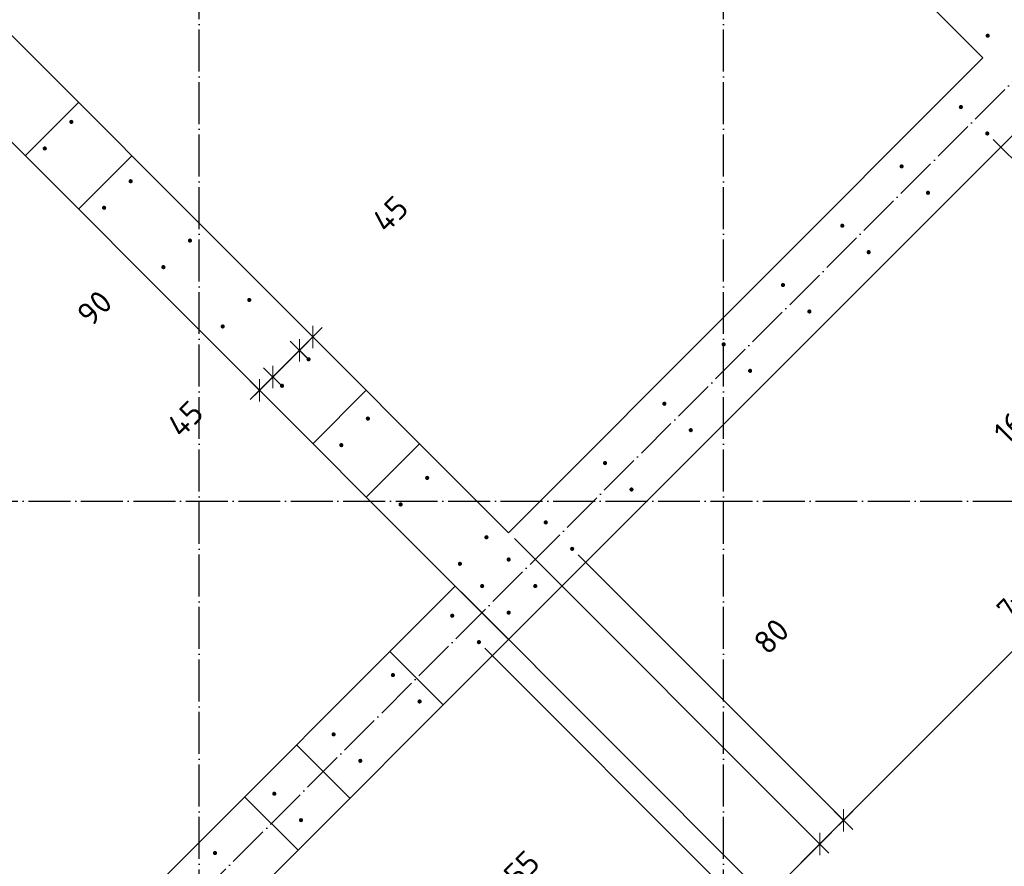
# Model space of a CAD drawing. Header units: millimetres. Extents: x -3026 to 47325, y -2839 to 55854.
# Tile 12 of 130: x 13472 to 15820, y 13030 to 15048. Entities that reach past the tile are written whole.
import ezdxf

# ---------------------------------------------------------------- set-up
doc = ezdxf.new("R2010")
doc.units = ezdxf.units.MM
doc.header["$PDMODE"] = 65
for name, pattern in [('______11', [125, 100, -12.5, 0, -12.5]), ('______5', [275, 200, -25, 25, -25]), ('________', [0])]:
    doc.linetypes.add(name, pattern=pattern)
for name, color, linetype, lineweight in [('Standard', 7, 'Continuous', 25), ('Арм.стержн. вертикальными 1', 22, 'Continuous', 35), ('Размерная линия_ общее', 7, 'Continuous', 13)]:
    doc.layers.add(name, color=color, linetype=linetype, lineweight=lineweight)
doc.layers.add('Осевая линия_ общее', color=7, linetype='______5', lineweight=13, true_color=0xa0a0a0)
doc.styles.add('ISOCPEUR', font='ISOCPEUR')
doc.dimstyles.new('DIMSTYLE_13', dxfattribs={"dimtxt": 55, "dimasz": 62.5, "dimexe": 0, "dimexo": 0, "dimgap": 27.5, "dimtad": 0, "dimdec": 0, "dimrnd": 5, "dimzin": 12, "dimdsep": 46, "dimtxsty": 'ISOCPEUR', "dimblk1": 'ALL_ML_STRICH', "dimblk2": 'ALL_ML_STRICH', "dimsah": 1, "dimcen": 0, "dimclrd": 7, "dimclre": 256, "dimclrt": 7, "dimadec": 0, "dimazin": 0, "dimtfac": 1, "dimtdec": 0, "dimtix": 1, "dimtmove": 2, "dimatfit": 3, "dimfxl": 0, "dimtzin": 0, "dimlwd": 0, "dimlwe": -3, "dimarcsym": 0})
doc.dimstyles.new('DIMSTYLE_3', dxfattribs={"dimtxt": 55, "dimasz": 62.5, "dimexe": 0, "dimexo": 0, "dimgap": 27.5, "dimtad": 2, "dimdec": 0, "dimrnd": 5, "dimzin": 12, "dimdsep": 46, "dimtxsty": 'ISOCPEUR', "dimblk1": 'ALL_ML_STRICH', "dimblk2": 'ALL_ML_STRICH', "dimsah": 1, "dimcen": 0, "dimclrd": 7, "dimclre": 256, "dimclrt": 7, "dimadec": 0, "dimazin": 0, "dimtfac": 1, "dimtdec": 0, "dimtix": 1, "dimtmove": 2, "dimatfit": 3, "dimfxl": 0, "dimtzin": 0, "dimlwd": 0, "dimlwe": -3, "dimarcsym": 0})
doc.dimstyles.new('DIMSTYLE_8', dxfattribs={"dimtxt": 55, "dimasz": 62.5, "dimexe": 0, "dimexo": 0, "dimgap": 27.5, "dimtad": 2, "dimdec": 0, "dimrnd": 5, "dimzin": 12, "dimdsep": 46, "dimtxsty": 'ISOCPEUR', "dimblk1": 'ALL_ML_STRICH', "dimblk2": 'ALL_ML_STRICH', "dimsah": 1, "dimcen": 0, "dimclrd": 7, "dimclre": 256, "dimclrt": 7, "dimadec": 0, "dimazin": 0, "dimtfac": 1, "dimtdec": 0, "dimtix": 1, "dimtmove": 2, "dimatfit": 3, "dimfxl": 0, "dimtvp": 1.2, "dimtzin": 0, "dimlwd": 0, "dimlwe": -3, "dimarcsym": 0})

# ---------------------------------------------------------------- blocks, each defined once
blk = doc.blocks.new('ALL_ML_STRICH')
at = {"color": 0, "linetype": 'ByBlock', "lineweight": -2}
for p, q in [((0, -0.5), (0, 0.5)), ((-1, 0), (0.5, 0)), ((-0.3, -0.3), (0.3, 0.3))]:
    blk.add_line(p, q, dxfattribs=at)
blk = doc.blocks.new('*D233')
at = {"layer": 'DEFPOINTS', "color": 7, "linetype": 'Continuous', "lineweight": 13, "transparency": 33554687}
for p in [(14138, 14324.7), (14171.1, 14291.6), (14177, 14221.5)]:
    blk.add_point(p, dxfattribs=at)
at = {"layer": 'Размерная линия_ общее', "color": 253, "linetype": 'Continuous', "lineweight": -2, "true_color": 0xa0a0a0, "transparency": 33554687}
for p, q in [((14152.2, 14310.6), (14171.1, 14291.6)), ((14162.8, 14235.6), (14139, 14259.5))]:
    blk.add_line(p, q, dxfattribs=at)
at = {"layer": 'Размерная линия_ общее', "color": 7, "linetype": 'Continuous', "lineweight": -2, "transparency": 33554687}
blk.add_line((14171.1, 14291.6), (14139, 14259.5), dxfattribs=at)
at = {"layer": 'Размерная линия_ общее', "color": 7, "linetype": 'Continuous', "lineweight": 13, "transparency": 33554687, "xscale": 62.49999999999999, "yscale": 62.5, "zscale": 62.5}
for p, rotation in [((14139, 14259.5), 224.9999999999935), ((14171.1, 14291.6), 44.99999999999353)]:
    blk.add_blockref('ALL_ML_STRICH', p, dxfattribs=dict(at, rotation=rotation))
at = {"layer": 'Размерная линия_ общее', "color": 7, "linetype": 'Continuous', "lineweight": 13, "transparency": 33554687, "insert": (14355.2, 14584.4), "char_height": 55, "width": 110, "attachment_point": 5, "rotation": 45, "style": 'ISOCPEUR'}
blk.add_mtext('\\A1;{45}', dxfattribs=at)
blk = doc.blocks.new('*D234')
at = {"layer": 'DEFPOINTS', "color": 7, "linetype": 'Continuous', "lineweight": 13, "transparency": 33554687}
for p in [(14139, 14259.5), (14177, 14221.5), (14113.6, 14158.2)]:
    blk.add_point(p, dxfattribs=at)
at = {"layer": 'Размерная линия_ общее', "color": 7, "linetype": 'Continuous', "lineweight": -2, "transparency": 33554687}
blk.add_line((14139, 14259.5), (14075.7, 14196.1), dxfattribs=at)
at = {"layer": 'Размерная линия_ общее', "color": 253, "linetype": 'Continuous', "lineweight": -2, "true_color": 0xa0a0a0, "transparency": 33554687}
for p, q in [((14162.8, 14235.6), (14139, 14259.5)), ((14099.5, 14172.3), (14075.7, 14196.1))]:
    blk.add_line(p, q, dxfattribs=at)
at = {"layer": 'Размерная линия_ общее', "color": 7, "linetype": 'Continuous', "lineweight": 13, "transparency": 33554687, "xscale": 62.49999999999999, "yscale": 62.5, "zscale": 62.5}
for p, rotation in [((14139, 14259.5), 44.99999999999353), ((14075.7, 14196.1), 224.9999999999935)]:
    blk.add_blockref('ALL_ML_STRICH', p, dxfattribs=dict(at, rotation=rotation))
at = {"layer": 'Размерная линия_ общее', "color": 7, "linetype": 'Continuous', "lineweight": 13, "transparency": 33554687, "insert": (13650.5, 14360.5), "char_height": 55, "width": 110, "attachment_point": 5, "rotation": 45, "style": 'ISOCPEUR'}
blk.add_mtext('\\A1;{90}', dxfattribs=at)
blk = doc.blocks.new('*D235')
at = {"layer": 'DEFPOINTS', "color": 7, "linetype": 'Continuous', "lineweight": 13, "transparency": 33554687}
for p in [(14010.8, 14197.4), (14075.7, 14196.1), (14113.6, 14158.2)]:
    blk.add_point(p, dxfattribs=at)
at = {"layer": 'Размерная линия_ общее', "color": 253, "linetype": 'Continuous', "lineweight": -2, "true_color": 0xa0a0a0, "transparency": 33554687}
for p, q in [((14024.9, 14183.3), (14043.9, 14164.3)), ((14099.5, 14172.3), (14075.7, 14196.1))]:
    blk.add_line(p, q, dxfattribs=at)
at = {"layer": 'Размерная линия_ общее', "color": 7, "linetype": 'Continuous', "lineweight": -2, "transparency": 33554687}
blk.add_line((14075.7, 14196.1), (14043.9, 14164.3), dxfattribs=at)
at = {"layer": 'Размерная линия_ общее', "color": 7, "linetype": 'Continuous', "lineweight": 13, "transparency": 33554687, "xscale": 62.49999999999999, "yscale": 62.5, "zscale": 62.5}
for p, rotation in [((14043.9, 14164.3), 224.9999999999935), ((14075.7, 14196.1), 44.99999999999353)]:
    blk.add_blockref('ALL_ML_STRICH', p, dxfattribs=dict(at, rotation=rotation))
at = {"layer": 'Размерная линия_ общее', "color": 7, "linetype": 'Continuous', "lineweight": 13, "transparency": 33554687, "insert": (13866.6, 14096.2), "char_height": 55, "width": 110, "attachment_point": 5, "rotation": 45, "style": 'ISOCPEUR'}
blk.add_mtext('\\A1;{45}', dxfattribs=at)
blk = doc.blocks.new('СЛОЖНЫЙ_ОБЪЕКТ_0')
at = {"layer": 'Осевая линия_ общее', "color": 253, "linetype": '______11', "lineweight": -3, "true_color": 0xa0a0a0, "transparency": 33554687}
for p, q in [((13900, -2590), (13900, 47490)), ((15150, -2590), (15150, 40000)), ((3543.2, 2603.2), (20704.7, 19764.7)), ((-2770, 13900), (26050, 13900))]:
    blk.add_line(p, q, dxfattribs=at)
blk = doc.blocks.new('*D423')
at = {"layer": 'DEFPOINTS', "color": 7, "linetype": 'Continuous', "lineweight": 13, "transparency": 33554687}
for p in [(14567, 13564.1), (14001.4, 12998.4), (14648.3, 12351.4)]:
    blk.add_point(p, dxfattribs=at)
at = {"layer": 'Размерная линия_ общее', "color": 253, "linetype": 'Continuous', "lineweight": -2, "true_color": 0xa0a0a0, "transparency": 33554687}
for p, q in [((14581.2, 13549.9), (15214, 12917.1)), ((14015.5, 12984.2), (14648.3, 12351.4))]:
    blk.add_line(p, q, dxfattribs=at)
at = {"layer": 'Размерная линия_ общее', "color": 7, "linetype": 'Continuous', "lineweight": -2, "transparency": 33554687}
blk.add_line((14648.3, 12351.4), (15214, 12917.1), dxfattribs=at)
at = {"layer": 'Размерная линия_ общее', "color": 7, "linetype": 'Continuous', "lineweight": 13, "transparency": 33554687, "yscale": 62.5, "zscale": 62.5}
for p, xscale, rotation in [((15214, 12917.1), 62.50000000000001, 45.00000000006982), ((14648.3, 12351.4), 62.49999999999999, 225.0000000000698)]:
    blk.add_blockref('ALL_ML_STRICH', p, dxfattribs=dict(at, xscale=xscale, rotation=rotation))
at = {"layer": 'Размерная линия_ общее', "color": 7, "linetype": 'Continuous', "lineweight": 13, "transparency": 33554687, "insert": (14795.1, 12646.6), "char_height": 55, "width": 2.75, "attachment_point": 1, "rotation": 45, "line_spacing_factor": 0.60241, "style": 'ISOCPEUR'}
blk.add_mtext('\\W0.91;4х200', dxfattribs=at)
blk = doc.blocks.new('*D424')
at = {"layer": 'DEFPOINTS', "color": 7, "linetype": 'Continuous', "lineweight": 13, "transparency": 33554687}
for p in [(14510.5, 13697.7), (14567, 13564.1), (15214, 12917.1)]:
    blk.add_point(p, dxfattribs=at)
at = {"layer": 'Размерная линия_ общее', "color": 253, "linetype": 'Continuous', "lineweight": -2, "true_color": 0xa0a0a0, "transparency": 33554687}
for p, q in [((14524.6, 13683.6), (15252.6, 12955.6)), ((14581.2, 13549.9), (15214, 12917.1))]:
    blk.add_line(p, q, dxfattribs=at)
at = {"layer": 'Размерная линия_ общее', "color": 7, "linetype": 'Continuous', "lineweight": -2, "transparency": 33554687}
blk.add_line((15214, 12917.1), (15252.6, 12955.6), dxfattribs=at)
at = {"layer": 'Размерная линия_ общее', "color": 7, "linetype": 'Continuous', "lineweight": 13, "transparency": 33554687, "yscale": 62.5, "zscale": 62.5}
for p, xscale, rotation in [((15252.6, 12955.6), 62.50000000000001, 45.00000000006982), ((15214, 12917.1), 62.49999999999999, 225.0000000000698)]:
    blk.add_blockref('ALL_ML_STRICH', p, dxfattribs=dict(at, xscale=xscale, rotation=rotation))
at = {"layer": 'Размерная линия_ общее', "color": 7, "linetype": 'Continuous', "lineweight": 13, "transparency": 33554687, "insert": (14668.9, 13024.5), "char_height": 55, "width": 110, "attachment_point": 5, "rotation": 45, "style": 'ISOCPEUR'}
blk.add_mtext('\\A1;{55}', dxfattribs=at)
blk = doc.blocks.new('*D425')
at = {"layer": 'DEFPOINTS', "color": 7, "linetype": 'Continuous', "lineweight": 13, "transparency": 33554687}
for p in [(14637.8, 13825), (14510.5, 13697.7), (15252.6, 12955.6)]:
    blk.add_point(p, dxfattribs=at)
at = {"layer": 'Размерная линия_ общее', "color": 253, "linetype": 'Continuous', "lineweight": -2, "true_color": 0xa0a0a0, "transparency": 33554687}
for p, q in [((14651.9, 13810.8), (15379.8, 13082.9)), ((14524.6, 13683.6), (15252.6, 12955.6))]:
    blk.add_line(p, q, dxfattribs=at)
at = {"layer": 'Размерная линия_ общее', "color": 7, "linetype": 'Continuous', "lineweight": -2, "transparency": 33554687}
blk.add_line((15252.6, 12955.6), (15379.8, 13082.9), dxfattribs=at)
at = {"layer": 'Размерная линия_ общее', "color": 7, "linetype": 'Continuous', "lineweight": 13, "transparency": 33554687, "yscale": 62.5, "zscale": 62.5}
for p, xscale, rotation in [((15379.8, 13082.9), 62.50000000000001, 45.00000000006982), ((15252.6, 12955.6), 62.49999999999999, 225.0000000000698)]:
    blk.add_blockref('ALL_ML_STRICH', p, dxfattribs=dict(at, xscale=xscale, rotation=rotation))
at = {"layer": 'Размерная линия_ общее', "color": 7, "linetype": 'Continuous', "lineweight": 13, "transparency": 33554687, "insert": (15735.1, 12954.5), "char_height": 55, "width": 165, "attachment_point": 5, "rotation": 45, "style": 'ISOCPEUR'}
blk.add_mtext('\\A1;{180}', dxfattribs=at)
blk = doc.blocks.new('*D426')
at = {"layer": 'DEFPOINTS', "color": 7, "linetype": 'Continuous', "lineweight": 13, "transparency": 33554687}
for p in [(14637.8, 13825), (14789.4, 13786.4), (15379.8, 13082.9)]:
    blk.add_point(p, dxfattribs=at)
at = {"layer": 'Размерная линия_ общее', "color": 253, "linetype": 'Continuous', "lineweight": -2, "true_color": 0xa0a0a0, "transparency": 33554687}
for p, q in [((14651.9, 13810.8), (15379.8, 13082.9)), ((14803.6, 13772.3), (15436.4, 13139.5))]:
    blk.add_line(p, q, dxfattribs=at)
at = {"layer": 'Размерная линия_ общее', "color": 7, "linetype": 'Continuous', "lineweight": -2, "transparency": 33554687}
blk.add_line((15379.8, 13082.9), (15436.4, 13139.5), dxfattribs=at)
at = {"layer": 'Размерная линия_ общее', "color": 7, "linetype": 'Continuous', "lineweight": 13, "transparency": 33554687, "yscale": 62.5, "zscale": 62.5}
for p, xscale, rotation in [((15436.4, 13139.5), 62.50000000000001, 45.00000000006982), ((15379.8, 13082.9), 62.49999999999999, 225.0000000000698)]:
    blk.add_blockref('ALL_ML_STRICH', p, dxfattribs=dict(at, xscale=xscale, rotation=rotation))
at = {"layer": 'Размерная линия_ общее', "color": 7, "linetype": 'Continuous', "lineweight": 13, "transparency": 33554687, "insert": (15264.4, 13578.1), "char_height": 55, "width": 110, "attachment_point": 5, "rotation": 45, "style": 'ISOCPEUR'}
blk.add_mtext('\\A1;{80}', dxfattribs=at)
blk = doc.blocks.new('*D427')
at = {"layer": 'DEFPOINTS', "color": 7, "linetype": 'Continuous', "lineweight": 13, "transparency": 33554687}
for p in [(15779.4, 14776.4), (14789.4, 13786.4), (15436.4, 13139.5)]:
    blk.add_point(p, dxfattribs=at)
at = {"layer": 'Размерная линия_ общее', "color": 253, "linetype": 'Continuous', "lineweight": -2, "true_color": 0xa0a0a0, "transparency": 33554687}
for p, q in [((15793.5, 14762.2), (16426.4, 14129.4)), ((14803.6, 13772.3), (15436.4, 13139.5))]:
    blk.add_line(p, q, dxfattribs=at)
at = {"layer": 'Размерная линия_ общее', "color": 7, "linetype": 'Continuous', "lineweight": -2, "transparency": 33554687}
blk.add_line((15436.4, 13139.5), (16426.4, 14129.4), dxfattribs=at)
at = {"layer": 'Размерная линия_ общее', "color": 7, "linetype": 'Continuous', "lineweight": 13, "transparency": 33554687, "yscale": 62.5, "zscale": 62.5}
for p, xscale, rotation in [((16426.4, 14129.4), 62.50000000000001, 45.00000000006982), ((15436.4, 13139.5), 62.49999999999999, 225.0000000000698)]:
    blk.add_blockref('ALL_ML_STRICH', p, dxfattribs=dict(at, xscale=xscale, rotation=rotation))
at = {"layer": 'Размерная линия_ общее', "color": 7, "linetype": 'Continuous', "lineweight": 13, "transparency": 33554687, "insert": (15797, 13648.6), "char_height": 55, "width": 2.75, "attachment_point": 1, "rotation": 45, "line_spacing_factor": 0.60241, "style": 'ISOCPEUR'}
blk.add_mtext('\\W0.91;7х200', dxfattribs=at)
blk = doc.blocks.new('*D428')
at = {"layer": 'DEFPOINTS', "color": 7, "linetype": 'Continuous', "lineweight": 13, "transparency": 33554687}
for p in [(15896.8, 14893.1), (15779.4, 14776.4), (16426.4, 14129.4)]:
    blk.add_point(p, dxfattribs=at)
at = {"layer": 'Размерная линия_ общее', "color": 253, "linetype": 'Continuous', "lineweight": -2, "true_color": 0xa0a0a0, "transparency": 33554687}
for p, q in [((15910.9, 14878.9), (16543.4, 14246.4)), ((15793.5, 14762.2), (16426.4, 14129.4))]:
    blk.add_line(p, q, dxfattribs=at)
at = {"layer": 'Размерная линия_ общее', "color": 7, "linetype": 'Continuous', "lineweight": -2, "transparency": 33554687}
blk.add_line((16426.4, 14129.4), (16543.4, 14246.4), dxfattribs=at)
at = {"layer": 'Размерная линия_ общее', "color": 7, "linetype": 'Continuous', "lineweight": 13, "transparency": 33554687, "yscale": 62.5, "zscale": 62.5}
for p, xscale, rotation in [((16543.4, 14246.4), 62.50000000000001, 45.00000000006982), ((16426.4, 14129.4), 62.49999999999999, 225.0000000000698)]:
    blk.add_blockref('ALL_ML_STRICH', p, dxfattribs=dict(at, xscale=xscale, rotation=rotation))
at = {"layer": 'Размерная линия_ общее', "color": 7, "linetype": 'Continuous', "lineweight": 13, "transparency": 33554687, "insert": (15846.9, 14089.4), "char_height": 55, "width": 165, "attachment_point": 5, "rotation": 45, "style": 'ISOCPEUR'}
blk.add_mtext('\\A1;{165}', dxfattribs=at)

msp = doc.modelspace()

# ---------------------------------------------------------------- hatches: boundary and pattern name
at = {"layer": 'Арм.стержн. вертикальными 1', "linetype": 'Continuous', "lineweight": 50, "transparency": 33554687}
for points in [[(15785.4, 15009.4), (15785.1, 15011.3), (15784, 15012.9), (15782.3, 15014), (15780.4, 15014.4), (15778.5, 15014), (15776.9, 15012.9), (15775.8, 15011.3), (15775.4, 15009.4), (15775.8, 15007.5), (15776.9, 15005.9), (15778.5, 15004.8), (15780.4, 15004.4), (15782.3, 15004.8), (15784, 15005.9), (15785.1, 15007.5)], [(15721.4, 14839.4), (15721, 14841.3), (15720, 14842.9), (15718.3, 14844), (15716.4, 14844.4), (15714.5, 14844), (15712.9, 14842.9), (15711.8, 14841.3), (15711.4, 14839.4), (15711.8, 14837.4), (15712.9, 14835.8), (15714.5, 14834.7), (15716.4, 14834.4), (15718.3, 14834.7), (15720, 14835.8), (15721, 14837.4)], [(13600.1, 14804), (13599.8, 14805.9), (13598.7, 14807.5), (13597.1, 14808.6), (13595.1, 14809), (13593.2, 14808.6), (13591.6, 14807.5), (13590.5, 14805.9), (13590.1, 14804), (13590.5, 14802.1), (13591.6, 14800.5), (13593.2, 14799.4), (13595.1, 14799), (13597.1, 14799.4), (13598.7, 14800.5), (13599.8, 14802.1)], [(15784.4, 14776.4), (15784, 14778.3), (15782.9, 14779.9), (15781.3, 14781), (15779.4, 14781.4), (15777.5, 14781), (15775.9, 14779.9), (15774.8, 14778.3), (15774.4, 14776.4), (15774.8, 14774.5), (15775.9, 14772.8), (15777.5, 14771.8), (15779.4, 14771.4), (15781.3, 14771.8), (15782.9, 14772.8), (15784, 14774.5)], [(13536.8, 14740.7), (13536.5, 14742.6), (13535.4, 14744.2), (13533.7, 14745.3), (13531.8, 14745.7), (13529.9, 14745.3), (13528.3, 14744.2), (13527.2, 14742.6), (13526.8, 14740.7), (13527.2, 14738.8), (13528.3, 14737.2), (13529.9, 14736.1), (13531.8, 14735.7), (13533.7, 14736.1), (13535.4, 14737.2), (13536.5, 14738.8)], [(15580, 14697.9), (15579.6, 14699.8), (15578.5, 14701.5), (15576.9, 14702.6), (15575, 14702.9), (15573.1, 14702.6), (15571.5, 14701.5), (15570.4, 14699.8), (15570, 14697.9), (15570.4, 14696), (15571.5, 14694.4), (15573.1, 14693.3), (15575, 14692.9), (15576.9, 14693.3), (15578.5, 14694.4), (15579.6, 14696)], [(13741.6, 14662.6), (13741.2, 14664.5), (13740.1, 14666.1), (13738.5, 14667.2), (13736.6, 14667.6), (13734.6, 14667.2), (13733, 14666.1), (13731.9, 14664.5), (13731.6, 14662.6), (13731.9, 14660.7), (13733, 14659), (13734.6, 14658), (13736.6, 14657.6), (13738.5, 14658), (13740.1, 14659), (13741.2, 14660.7)], [(15643, 14635), (15642.6, 14636.9), (15641.5, 14638.5), (15639.9, 14639.6), (15638, 14640), (15636.1, 14639.6), (15634.4, 14638.5), (15633.4, 14636.9), (15633, 14635), (15633.4, 14633), (15634.4, 14631.4), (15636.1, 14630.3), (15638, 14630), (15639.9, 14630.3), (15641.5, 14631.4), (15642.6, 14633)], [(13678.3, 14599.3), (13677.9, 14601.2), (13676.8, 14602.8), (13675.2, 14603.9), (13673.3, 14604.3), (13671.3, 14603.9), (13669.7, 14602.8), (13668.6, 14601.2), (13668.3, 14599.3), (13668.6, 14597.4), (13669.7, 14595.7), (13671.3, 14594.7), (13673.3, 14594.3), (13675.2, 14594.7), (13676.8, 14595.7), (13677.9, 14597.4)], [(15438.6, 14556.5), (15438.2, 14558.4), (15437.1, 14560), (15435.5, 14561.1), (15433.6, 14561.5), (15431.7, 14561.1), (15430, 14560), (15429, 14558.4), (15428.6, 14556.5), (15429, 14554.6), (15430, 14553), (15431.7, 14551.9), (15433.6, 14551.5), (15435.5, 14551.9), (15437.1, 14553), (15438.2, 14554.6)], [(13883, 14521.2), (13882.6, 14523.1), (13881.5, 14524.7), (13879.9, 14525.8), (13878, 14526.2), (13876.1, 14525.8), (13874.4, 14524.7), (13873.4, 14523.1), (13873, 14521.2), (13873.4, 14519.2), (13874.4, 14517.6), (13876.1, 14516.5), (13878, 14516.2), (13879.9, 14516.5), (13881.5, 14517.6), (13882.6, 14519.2)], [(15501.6, 14493.5), (15501.2, 14495.4), (15500.1, 14497.1), (15498.5, 14498.2), (15496.6, 14498.5), (15494.6, 14498.2), (15493, 14497.1), (15491.9, 14495.4), (15491.6, 14493.5), (15491.9, 14491.6), (15493, 14490), (15494.6, 14488.9), (15496.6, 14488.5), (15498.5, 14488.9), (15500.1, 14490), (15501.2, 14491.6)], [(13819.7, 14457.8), (13819.3, 14459.8), (13818.2, 14461.4), (13816.6, 14462.5), (13814.7, 14462.8), (13812.8, 14462.5), (13811.1, 14461.4), (13810.1, 14459.8), (13809.7, 14457.8), (13810.1, 14455.9), (13811.1, 14454.3), (13812.8, 14453.2), (13814.7, 14452.8), (13816.6, 14453.2), (13818.2, 14454.3), (13819.3, 14455.9)], [(15297.2, 14415.1), (15296.8, 14417), (15295.7, 14418.6), (15294.1, 14419.7), (15292.2, 14420.1), (15290.2, 14419.7), (15288.6, 14418.6), (15287.5, 14417), (15287.2, 14415.1), (15287.5, 14413.2), (15288.6, 14411.6), (15290.2, 14410.5), (15292.2, 14410.1), (15294.1, 14410.5), (15295.7, 14411.6), (15296.8, 14413.2)], [(14024.4, 14379.7), (14024, 14381.6), (14022.9, 14383.3), (14021.3, 14384.4), (14019.4, 14384.7), (14017.5, 14384.4), (14015.9, 14383.3), (14014.8, 14381.6), (14014.4, 14379.7), (14014.8, 14377.8), (14015.9, 14376.2), (14017.5, 14375.1), (14019.4, 14374.7), (14021.3, 14375.1), (14022.9, 14376.2), (14024, 14377.8)], [(15360.1, 14352.1), (15359.8, 14354), (15358.7, 14355.7), (15357, 14356.7), (15355.1, 14357.1), (15353.2, 14356.7), (15351.6, 14355.7), (15350.5, 14354), (15350.1, 14352.1), (15350.5, 14350.2), (15351.6, 14348.6), (15353.2, 14347.5), (15355.1, 14347.1), (15357, 14347.5), (15358.7, 14348.6), (15359.8, 14350.2)], [(13961.1, 14316.4), (13960.7, 14318.3), (13959.6, 14320), (13958, 14321), (13956.1, 14321.4), (13954.2, 14321), (13952.6, 14320), (13951.5, 14318.3), (13951.1, 14316.4), (13951.5, 14314.5), (13952.6, 14312.9), (13954.2, 14311.8), (13956.1, 14311.4), (13958, 14311.8), (13959.6, 14312.9), (13960.7, 14314.5)], [(15155.7, 14273.7), (15155.4, 14275.6), (15154.3, 14277.2), (15152.7, 14278.3), (15150.7, 14278.7), (15148.8, 14278.3), (15147.2, 14277.2), (15146.1, 14275.6), (15145.7, 14273.7), (15146.1, 14271.8), (15147.2, 14270.1), (15148.8, 14269.1), (15150.7, 14268.7), (15152.7, 14269.1), (15154.3, 14270.1), (15155.4, 14271.8)], [(14165.8, 14238.3), (14165.4, 14240.2), (14164.4, 14241.8), (14162.7, 14242.9), (14160.8, 14243.3), (14158.9, 14242.9), (14157.3, 14241.8), (14156.2, 14240.2), (14155.8, 14238.3), (14156.2, 14236.4), (14157.3, 14234.8), (14158.9, 14233.7), (14160.8, 14233.3), (14162.7, 14233.7), (14164.4, 14234.8), (14165.4, 14236.4)], [(15218.7, 14210.7), (15218.3, 14212.6), (15217.2, 14214.2), (15215.6, 14215.3), (15213.7, 14215.7), (15211.8, 14215.3), (15210.2, 14214.2), (15209.1, 14212.6), (15208.7, 14210.7), (15209.1, 14208.8), (15210.2, 14207.2), (15211.8, 14206.1), (15213.7, 14205.7), (15215.6, 14206.1), (15217.2, 14207.2), (15218.3, 14208.8)], [(14102.5, 14175), (14102.1, 14176.9), (14101.1, 14178.5), (14099.4, 14179.6), (14097.5, 14180), (14095.6, 14179.6), (14094, 14178.5), (14092.9, 14176.9), (14092.5, 14175), (14092.9, 14173.1), (14094, 14171.5), (14095.6, 14170.4), (14097.5, 14170), (14099.4, 14170.4), (14101.1, 14171.5), (14102.1, 14173.1)], [(15014.3, 14132.2), (15013.9, 14134.2), (15012.9, 14135.8), (15011.2, 14136.9), (15009.3, 14137.2), (15007.4, 14136.9), (15005.8, 14135.8), (15004.7, 14134.2), (15004.3, 14132.2), (15004.7, 14130.3), (15005.8, 14128.7), (15007.4, 14127.6), (15009.3, 14127.2), (15011.2, 14127.6), (15012.9, 14128.7), (15013.9, 14130.3)], [(14307.2, 14096.9), (14306.9, 14098.8), (14305.8, 14100.4), (14304.2, 14101.5), (14302.2, 14101.9), (14300.3, 14101.5), (14298.7, 14100.4), (14297.6, 14098.8), (14297.2, 14096.9), (14297.6, 14095), (14298.7, 14093.4), (14300.3, 14092.3), (14302.2, 14091.9), (14304.2, 14092.3), (14305.8, 14093.4), (14306.9, 14095)], [(15077.3, 14069.3), (15076.9, 14071.2), (15075.8, 14072.8), (15074.2, 14073.9), (15072.3, 14074.3), (15070.4, 14073.9), (15068.8, 14072.8), (15067.7, 14071.2), (15067.3, 14069.3), (15067.7, 14067.4), (15068.8, 14065.7), (15070.4, 14064.7), (15072.3, 14064.3), (15074.2, 14064.7), (15075.8, 14065.7), (15076.9, 14067.4)], [(14243.9, 14033.6), (14243.6, 14035.5), (14242.5, 14037.1), (14240.9, 14038.2), (14238.9, 14038.6), (14237, 14038.2), (14235.4, 14037.1), (14234.3, 14035.5), (14233.9, 14033.6), (14234.3, 14031.7), (14235.4, 14030), (14237, 14029), (14238.9, 14028.6), (14240.9, 14029), (14242.5, 14030), (14243.6, 14031.7)], [(14872.9, 13990.8), (14872.5, 13992.7), (14871.4, 13994.4), (14869.8, 13995.4), (14867.9, 13995.8), (14866, 13995.4), (14864.4, 13994.4), (14863.3, 13992.7), (14862.9, 13990.8), (14863.3, 13988.9), (14864.4, 13987.3), (14866, 13986.2), (14867.9, 13985.8), (14869.8, 13986.2), (14871.4, 13987.3), (14872.5, 13988.9)], [(14448.7, 13955.5), (14448.3, 13957.4), (14447.2, 13959), (14445.6, 13960.1), (14443.7, 13960.5), (14441.8, 13960.1), (14440.1, 13959), (14439.1, 13957.4), (14438.7, 13955.5), (14439.1, 13953.6), (14440.1, 13951.9), (14441.8, 13950.9), (14443.7, 13950.5), (14445.6, 13950.9), (14447.2, 13951.9), (14448.3, 13953.6)], [(14935.9, 13927.9), (14935.5, 13929.8), (14934.4, 13931.4), (14932.8, 13932.5), (14930.9, 13932.9), (14929, 13932.5), (14927.3, 13931.4), (14926.3, 13929.8), (14925.9, 13927.9), (14926.3, 13925.9), (14927.3, 13924.3), (14929, 13923.2), (14930.9, 13922.9), (14932.8, 13923.2), (14934.4, 13924.3), (14935.5, 13925.9)], [(14385.4, 13892.2), (14385, 13894.1), (14383.9, 13895.7), (14382.3, 13896.8), (14380.4, 13897.2), (14378.4, 13896.8), (14376.8, 13895.7), (14375.7, 13894.1), (14375.4, 13892.2), (14375.7, 13890.2), (14376.8, 13888.6), (14378.4, 13887.5), (14380.4, 13887.2), (14382.3, 13887.5), (14383.9, 13888.6), (14385, 13890.2)], [(14731.5, 13849.4), (14731.1, 13851.3), (14730, 13852.9), (14728.4, 13854), (14726.5, 13854.4), (14724.6, 13854), (14722.9, 13852.9), (14721.9, 13851.3), (14721.5, 13849.4), (14721.9, 13847.5), (14722.9, 13845.9), (14724.6, 13844.8), (14726.5, 13844.4), (14728.4, 13844.8), (14730, 13845.9), (14731.1, 13847.5)], [(14590.1, 13814), (14589.7, 13816), (14588.6, 13817.6), (14587, 13818.7), (14585.1, 13819), (14583.2, 13818.7), (14581.6, 13817.6), (14580.5, 13816), (14580.1, 13814), (14580.5, 13812.1), (14581.6, 13810.5), (14583.2, 13809.4), (14585.1, 13809), (14587, 13809.4), (14588.6, 13810.5), (14589.7, 13812.1)], [(14794.4, 13786.4), (14794.1, 13788.3), (14793, 13790), (14791.4, 13791), (14789.4, 13791.4), (14787.5, 13791), (14785.9, 13790), (14784.8, 13788.3), (14784.4, 13786.4), (14784.8, 13784.5), (14785.9, 13782.9), (14787.5, 13781.8), (14789.4, 13781.4), (14791.4, 13781.8), (14793, 13782.9), (14794.1, 13784.5)], [(14643.1, 13761), (14642.7, 13762.9), (14641.6, 13764.6), (14640, 13765.7), (14638.1, 13766), (14636.2, 13765.7), (14634.6, 13764.6), (14633.5, 13762.9), (14633.1, 13761), (14633.5, 13759.1), (14634.6, 13757.5), (14636.2, 13756.4), (14638.1, 13756), (14640, 13756.4), (14641.6, 13757.5), (14642.7, 13759.1)], [(14526.8, 13750.7), (14526.4, 13752.7), (14525.3, 13754.3), (14523.7, 13755.4), (14521.8, 13755.7), (14519.9, 13755.4), (14518.2, 13754.3), (14517.2, 13752.7), (14516.8, 13750.7), (14517.2, 13748.8), (14518.2, 13747.2), (14519.9, 13746.1), (14521.8, 13745.7), (14523.7, 13746.1), (14525.3, 13747.2), (14526.4, 13748.8)], [(14579.8, 13697.7), (14579.4, 13699.6), (14578.3, 13701.3), (14576.7, 13702.3), (14574.8, 13702.7), (14572.9, 13702.3), (14571.3, 13701.3), (14570.2, 13699.6), (14569.8, 13697.7), (14570.2, 13695.8), (14571.3, 13694.2), (14572.9, 13693.1), (14574.8, 13692.7), (14576.7, 13693.1), (14578.3, 13694.2), (14579.4, 13695.8)], [(14706.4, 13697.7), (14706, 13699.6), (14704.9, 13701.3), (14703.3, 13702.3), (14701.4, 13702.7), (14699.5, 13702.3), (14697.9, 13701.3), (14696.8, 13699.6), (14696.4, 13697.7), (14696.8, 13695.8), (14697.9, 13694.2), (14699.5, 13693.1), (14701.4, 13692.7), (14703.3, 13693.1), (14704.9, 13694.2), (14706, 13695.8)], [(14508.4, 13627), (14508, 13628.9), (14506.9, 13630.6), (14505.3, 13631.6), (14503.4, 13632), (14501.5, 13631.6), (14499.8, 13630.6), (14498.8, 13628.9), (14498.4, 13627), (14498.8, 13625.1), (14499.8, 13623.5), (14501.5, 13622.4), (14503.4, 13622), (14505.3, 13622.4), (14506.9, 13623.5), (14508, 13625.1)], [(14643.1, 13634.4), (14642.7, 13636.3), (14641.6, 13638), (14640, 13639), (14638.1, 13639.4), (14636.2, 13639), (14634.6, 13638), (14633.5, 13636.3), (14633.1, 13634.4), (14633.5, 13632.5), (14634.6, 13630.9), (14636.2, 13629.8), (14638.1, 13629.4), (14640, 13629.8), (14641.6, 13630.9), (14642.7, 13632.5)], [(14572, 13564.1), (14571.7, 13566), (14570.6, 13567.6), (14569, 13568.7), (14567, 13569.1), (14565.1, 13568.7), (14563.5, 13567.6), (14562.4, 13566), (14562, 13564.1), (14562.4, 13562.1), (14563.5, 13560.5), (14565.1, 13559.4), (14567, 13559.1), (14569, 13559.4), (14570.6, 13560.5), (14571.7, 13562.1)], [(14367, 13485.6), (14366.6, 13487.5), (14365.5, 13489.1), (14363.9, 13490.2), (14362, 13490.6), (14360, 13490.2), (14358.4, 13489.1), (14357.3, 13487.5), (14357, 13485.6), (14357.3, 13483.7), (14358.4, 13482.1), (14360, 13481), (14362, 13480.6), (14363.9, 13481), (14365.5, 13482.1), (14366.6, 13483.7)], [(14430.6, 13422.6), (14430.2, 13424.6), (14429.2, 13426.2), (14427.5, 13427.3), (14425.6, 13427.6), (14423.7, 13427.3), (14422.1, 13426.2), (14421, 13424.6), (14420.6, 13422.6), (14421, 13420.7), (14422.1, 13419.1), (14423.7, 13418), (14425.6, 13417.6), (14427.5, 13418), (14429.2, 13419.1), (14430.2, 13420.7)], [(14225.5, 13344.2), (14225.2, 13346.1), (14224.1, 13347.7), (14222.5, 13348.8), (14220.5, 13349.2), (14218.6, 13348.8), (14217, 13347.7), (14215.9, 13346.1), (14215.5, 13344.2), (14215.9, 13342.3), (14217, 13340.6), (14218.6, 13339.6), (14220.5, 13339.2), (14222.5, 13339.6), (14224.1, 13340.6), (14225.2, 13342.3)], [(14289.2, 13281.2), (14288.8, 13283.1), (14287.7, 13284.8), (14286.1, 13285.8), (14284.2, 13286.2), (14282.3, 13285.8), (14280.7, 13284.8), (14279.6, 13283.1), (14279.2, 13281.2), (14279.6, 13279.3), (14280.7, 13277.7), (14282.3, 13276.6), (14284.2, 13276.2), (14286.1, 13276.6), (14287.7, 13277.7), (14288.8, 13279.3)], [(14084.1, 13202.8), (14083.7, 13204.7), (14082.7, 13206.3), (14081, 13207.4), (14079.1, 13207.8), (14077.2, 13207.4), (14075.6, 13206.3), (14074.5, 13204.7), (14074.1, 13202.8), (14074.5, 13200.8), (14075.6, 13199.2), (14077.2, 13198.1), (14079.1, 13197.8), (14081, 13198.1), (14082.7, 13199.2), (14083.7, 13200.8)], [(14147.8, 13139.8), (14147.4, 13141.7), (14146.3, 13143.3), (14144.7, 13144.4), (14142.8, 13144.8), (14140.9, 13144.4), (14139.2, 13143.3), (14138.2, 13141.7), (14137.8, 13139.8), (14138.2, 13137.9), (14139.2, 13136.3), (14140.9, 13135.2), (14142.8, 13134.8), (14144.7, 13135.2), (14146.3, 13136.3), (14147.4, 13137.9)], [(13942.7, 13061.3), (13942.3, 13063.2), (13941.2, 13064.9), (13939.6, 13066), (13937.7, 13066.3), (13935.8, 13066), (13934.2, 13064.9), (13933.1, 13063.2), (13932.7, 13061.3), (13933.1, 13059.4), (13934.2, 13057.8), (13935.8, 13056.7), (13937.7, 13056.3), (13939.6, 13056.7), (13941.2, 13057.8), (13942.3, 13059.4)]]:
    msp.add_hatch(color=4, dxfattribs=at).paths.add_polyline_path(points)

# ---------------------------------------------------------------- linework, layer by layer
at = {"color": 7, "linetype": 'Continuous', "lineweight": 25, "transparency": 33554687}
for p, q in [((13400.3, 15062.4), (14637.8, 13825)), ((14510.5, 13697.7), (13273, 14935.1)), ((14637.8, 13825), (15769.1, 14956.4)), ((15896.4, 14829.1), (14637.8, 13570.4))]:
    msp.add_line(p, q, dxfattribs=at)
at = {"color": 253, "linetype": '________', "lineweight": 25, "true_color": 0xababab, "transparency": 33554687}
for p, q in [((13612.4, 14850.3), (13485.2, 14723)), ((13612.4, 14595.7), (13739.7, 14723)), ((14298.3, 14164.4), (14171.1, 14037.1)), ((14298.3, 13909.8), (14425.6, 14037.1))]:
    msp.add_line(p, q, dxfattribs=at)
at = {"layer": 'Standard', "color": 7, "linetype": 'Continuous', "lineweight": 25, "transparency": 33554687}
for p, q in [((15769.1, 14956.4), (14531.7, 16193.8)), ((12629.6, 11816.8), (14510.5, 13697.7)), ((14637.8, 13570.4), (13994.3, 12927))]:
    msp.add_line(p, q, dxfattribs=at)
at = {"layer": 'Standard', "color": 253, "linetype": '________', "lineweight": 25, "true_color": 0xababab, "transparency": 33554687}
for p, q in [((14637.8, 13570.4), (14510.5, 13697.7)), ((14354.9, 13542.1), (14482.2, 13414.9)), ((14259.5, 13192.1), (14132.2, 13319.4)), ((14008.4, 13195.7), (14135.7, 13068.4))]:
    msp.add_line(p, q, dxfattribs=at)

# ---------------------------------------------------------------- block references
at = {"layer": 'Осевая линия_ общее', "color": 253, "linetype": '______11', "lineweight": -3, "true_color": 0xa0a0a0, "transparency": 33554687}
msp.add_blockref('СЛОЖНЫЙ_ОБЪЕКТ_0', (0, 0), dxfattribs=at)

# ---------------------------------------------------------------- dimensions: what is measured, and where the dimension line sits
at = {"layer": 'Размерная линия_ общее', "color": 7, "linetype": 'Continuous', "lineweight": 13, "transparency": 33554687}
for base, p1, p2, angle, dimstyle, picture, middle in [((16543.3882, 14246.4364), (15793.5411, 14762.236), (15910.8958, 14878.9288), 45, 'DIMSTYLE_3', '*D428', (15846.9446, 14089.3837)), ((14138.9804, 14259.4576), (14152.1902, 14310.5507), (14162.8102, 14235.6279), 225, 'DIMSTYLE_8', '*D233', (14355.1859, 14584.3933)), ((14075.7, 14196.1), (14162.8, 14235.6), (14099.5, 14172.3), 225, 'DIMSTYLE_8', '*D234', (13650.5, 14360.5)), ((14043.9, 14164.3), (14099.5, 14172.3), (14024.9, 14183.3), 225, 'DIMSTYLE_8', '*D235', (13866.6, 14096.2)), ((15379.8, 13082.9), (14524.6, 13683.6), (14651.9, 13810.8), 45, 'DIMSTYLE_13', '*D425', (15735.1, 12954.5)), ((15436.4, 13139.5), (14651.9, 13810.8), (14803.6, 13772.3), 45, 'DIMSTYLE_8', '*D426', (15264.4, 13578.1)), ((15252.6, 12955.6), (14581.2, 13549.9), (14524.6, 13683.6), 45, 'DIMSTYLE_8', '*D424', (14668.9, 13024.5))]:
    dim = msp.add_linear_dim(base=base, p1=p1, p2=p2, angle=angle, dimstyle=dimstyle, override={"dimpost": '<>', "dimclrd": 7, "dimclre": 253, "dimclrt": 7, "dimlwd": 0, "dimlwe": 65533}, dxfattribs=at)
    dim.commit()
    dim.dimension.update_dxf_attribs({"geometry": picture, "text_midpoint": middle, "dimtype": 160})
for base, p1, p2, text, picture, middle in [((16426.4, 14129.4), (14803.6, 13772.3), (15793.5, 14762.2), '\\W0.91;7х200', '*D427', (15911.9, 13653.9)), ((15214, 12917.1), (14015.5, 12984.2), (14581.2, 13549.9), '\\W0.91;4х200', '*D423', (14911.7, 12653.7))]:
    dim = msp.add_linear_dim(base=base, p1=p1, p2=p2, angle=45, text=text, dimstyle='DIMSTYLE_3', override={"dimpost": '<>', "dimclrd": 7, "dimclre": 253, "dimclrt": 7, "dimlwd": 0, "dimlwe": 65533}, dxfattribs=at)
    dim.commit()
    dim.dimension.update_dxf_attribs({"geometry": picture, "text_midpoint": middle, "dimtype": 160})

doc.saveas('drawing.dxf')
